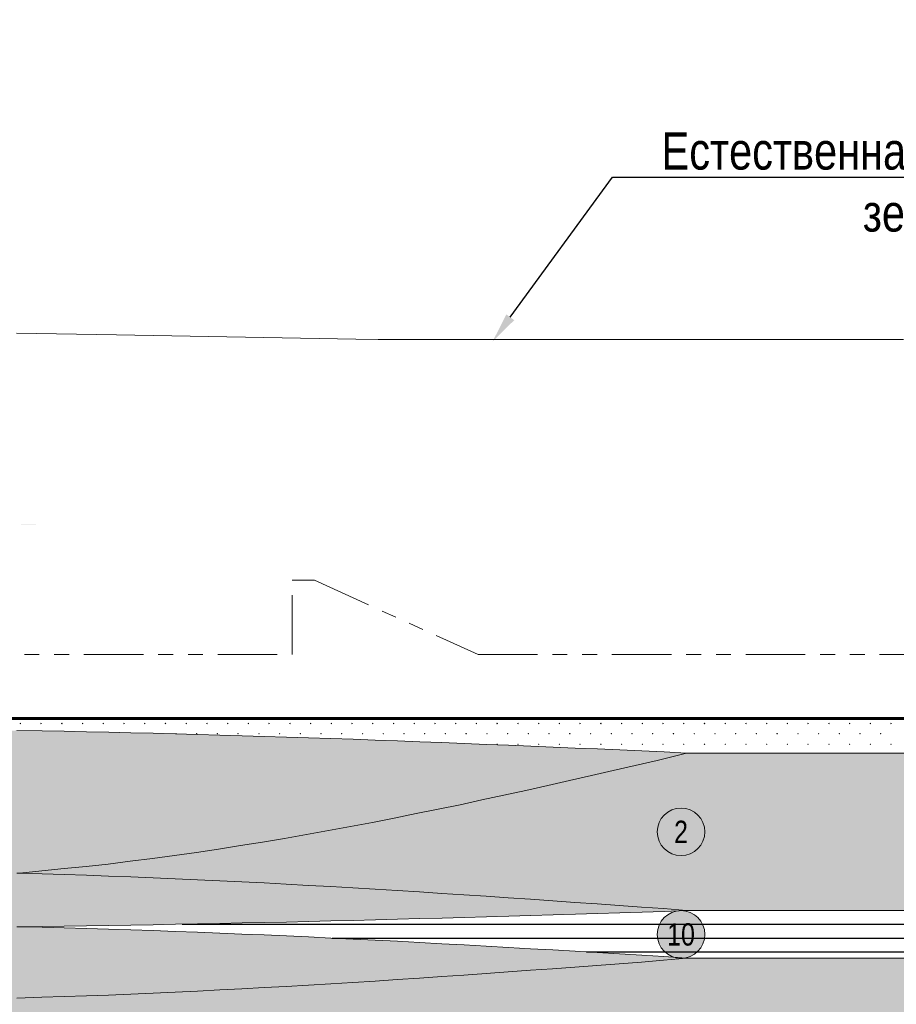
# Model space of a CAD drawing. Header units: millimetres. Extents: x 615418 to 955542, y 450519 to 646666.
# Tile 53 of 84: x 795258 to 824728, y 597996 to 631106. Entities that reach past the tile are written whole.
import ezdxf
from ezdxf import colors
from ezdxf.entities.mleader import LeaderData, LeaderLine
from ezdxf.enums import TextEntityAlignment as Align
from ezdxf.math import Vec2, Vec3

# ---------------------------------------------------------------- set-up
doc = ezdxf.new("R2010")
doc.units = ezdxf.units.MM
doc.linetypes.add('ACISOTGB', pattern=[9, 4, -1, 1, -1, 1, -1])
for name, color, linetype in [('Bound', 7, 'Continuous'), ('C3D-Профиль', 7, 'Continuous'), ('Fill', 7, 'Continuous'), ('Бетон_условный', 7, 'Continuous')]:
    doc.layers.add(name, color=color, linetype=linetype)
doc.layers.add('ИИ_ОФОРМЛЕНИЕ_015', color=7, linetype='Continuous', lineweight=15)
doc.styles.add('arial', font='arial.ttf')
doc.styles.get("Standard").update_dxf_attribs({"font": 'arial.ttf'})
pattern_1 = [(197.87055, (767405.044, 606052.442), (-2090.787921, -696.5901627), [8.1465, -22691.8873]), (197.87055, (767060.044, 605707.442), (-2090.787921, -696.5901627), [8.1465, -22691.8873]), (270, (767052.3, 605704.9), (696.9293, 4e-14), [8.146, -688.4443]), (270, (767397.3, 606049.9), (696.9293, 4e-14), [8.146, -688.4443]), (342.12945, (767397.394, 606041.792), (19514.0205961, -6269.3114633), [8.1465, -22691.8873]), (342.12945, (767052.394, 605696.792), (19514.0205961, -6269.3114633), [8.1465, -22691.8873]), (53.95936, (767405.044, 606039.24), (3484.646535, 4876.131138), [8.1465, -9468.1]), (53.95936, (767060.044, 605694.24), (3484.646535, 4876.131138), [8.1465, -9468.1]), (126.04064, (767064.874, 605700.84), (-2090.787921, 2786.36065), [8.146, -9468.1007]), (126.04064, (767409.874, 606045.84), (-2090.787921, 2786.36065), [8.146, -9468.1007])]

# ---------------------------------------------------------------- blocks, each defined once
blk = doc.blocks.new('круг2')
at = {"true_color": 0xffffff}
h = blk.add_hatch(color=7, dxfattribs=at)
edge = h.paths.add_edge_path()
edge.add_arc((0, 0), 0.8, 0, 360)
at = {"color": 7, "lineweight": 0}
blk.add_circle((0, 0), 0.8, dxfattribs=at)
at = {"color": 7, "lineweight": 0, "width": 0.8}
blk.add_text('2', height=0.75, dxfattribs=at).set_placement((0, 0), align=Align.MIDDLE_CENTER)
blk = doc.blocks.new('круг10')
at = {"true_color": 0xffffff}
h = blk.add_hatch(color=7, dxfattribs=at)
edge = h.paths.add_edge_path()
edge.add_arc((0, 0), 0.8, 0, 360)
at = {"color": 7, "lineweight": 0}
blk.add_circle((0, 0), 0.8, dxfattribs=at)
at = {"color": 7, "lineweight": 0, "width": 0.8}
blk.add_text('10', height=0.75, dxfattribs=at).set_placement((0, 0), align=Align.MIDDLE_CENTER)

msp = doc.modelspace()

# ---------------------------------------------------------------- hatches: boundary and pattern name
at = {"layer": 'Fill'}
h = msp.add_hatch(dxfattribs=at)
h.set_pattern_fill('GR29', color=256, scale=1500, style=0, pattern_type=2)
h.set_pattern_definition(pattern_1)
h.paths.add_polyline_path([(795306.3, 614130.8), (795806.3, 614130.8), (795806.3, 614129.1), (795306.3, 614129.1)], flags=17)
h.paths.add_polyline_path([(795306.3, 613600.8), (795763, 613600.8)])
h.paths.add_polyline_path([(839235.8, 613675.8), (839105.8, 613905.8), (839365.8, 613905.8)], flags=16)
h.paths.add_polyline_path([(839550.8, 614000.8), (840050.8, 614000.8)], flags=16)
h.paths.add_polyline_path([(838727.5, 613350.8), (840050.8, 613350.8)])
h.paths.add_polyline_path([(817678.5, 613645.9), (817677.7, 613645.9), (817678.5, 613645.8)])
at = {"layer": 'Fill', "lineweight": 13}
h = msp.add_hatch(dxfattribs=at)
h.set_pattern_fill('GR30', color=256, scale=1500, pattern_type=2)
h.set_pattern_definition([(197.866148, (766950.019, 605597.732), (-1469.25, -489.3829239), [8.8168, -15942.6809]), (197.866148, (767197.519, 605845.232), (-1469.25, -489.3829239), [8.8168, -15942.6809]), (270, (767189.1, 605842.5), (489.75, 3e-14), [8.8168, -480.5661]), (270, (766941.6, 605595), (489.75, 3e-14), [8.8168, -480.5661]), (342.133852, (766941.694, 605586.242), (13713.0000001, -4404.4463148), [8.817, -15942.6807]), (342.133852, (767189.194, 605833.742), (13713.0000001, -4404.4463148), [8.817, -15942.6807]), (53.95219, (766949.944, 605583.392), (2448.75, 3425.680467), [8.817, -6649.238]), (53.95219, (767197.444, 605830.892), (2448.75, 3425.680467), [8.817, -6649.238]), (126.04781, (767202.694, 605838.092), (-1469.25, 1957.5316954), [8.8168, -6649.2382]), (126.04781, (766955.194, 605590.592), (-1469.25, 1957.5316954), [8.8168, -6649.2382])])
h.paths.add_polyline_path([(933579.3, 602648.5), (943944.1, 603034.7), (951843.6, 603295.4), (954042.3, 603379.5), (954989.5, 603415.7), (952542.3, 604231.5), (954042.3, 605231.5), (954042.3, 605512.1), (950535.1, 605748.2), (943944.1, 606214.7), (943496.9, 606250.4), (936616.8, 606252.6), (929736.7, 606258.9), (922856.7, 606269.1), (915976.6, 606282.8), (909096.5, 606299.3), (902216.5, 606317.9), (895336.4, 606337.9), (888456.3, 606358.3), (881576.2, 606378.3), (874696.2, 606397), (867816.1, 606413.5), (860936, 606427.2), (854055.9, 606437.4), (847475.8, 606438.8), (840295.8, 606445.8), (837106.8, 606445.8), (834117.9, 606445.8), (831128.9, 606445.9), (828139.9, 606445.9), (825151, 606445.9), (822162, 606445.9), (819173, 606445.9), (817678.5, 606445.9), (817678.5, 606445.8), (816922.4, 606485.4), (816175.6, 606517.7), (815428.8, 606549.5), (814681.9, 606581.4), (813935.1, 606613.2), (813188.3, 606645.1), (812441.5, 606675.7), (811694.6, 606706.2), (810947.8, 606736.8), (810200.9, 606767.4), (809454.1, 606795.8), (808707.2, 606824.3), (807960.3, 606852.8), (807213.4, 606881.3), (806466.5, 606907), (805719.6, 606932.7), (804972.7, 606958.5), (804225.8, 606984.2), (803478.8, 607006.5), (802731.8, 607028.9), (801984.8, 607051.2), (801237.9, 607073.6), (800490.8, 607092.2), (799743.8, 607110.7), (798996.7, 607129.3), (798249.7, 607147.8), (797502.6, 607162.3), (796755.5, 607176.8), (796008.4, 607191.3), (795161.3, 607205.8), (793411.4, 607124.1), (791761.5, 606882.5), (790111.6, 606491.6), (788461.7, 605968.4), (786811.8, 605335.8), (785161.9, 604621.6), (783512.1, 603856.8), (781862.2, 603074.9), (780450.5, 602420.5), (781424.5, 602419.5), (782398.6, 602418.6), (783372.6, 602417.6), (784346.7, 602416.6), (785320.7, 602415.6), (786294.8, 602414.7), (787268.8, 602413.7), (788242.9, 602412.7), (789217, 602411.7), (790191, 602410.7), (791165.1, 602409.8), (792139.1, 602408.8), (793113.2, 602407.8), (794087.2, 602406.8), (795230.8, 602406.8), (796008.2, 602381.8), (796755, 602357.8), (797501.9, 602333.8), (798248.8, 602309.8), (798995.4, 602279), (799742.1, 602248.3), (800488.8, 602217.5), (801235.5, 602186.8), (801982, 602149.8), (802728.5, 602112.7), (803475, 602075.7), (804221.5, 602038.7), (804967.9, 601996.1), (805714.3, 601953.5), (806460.6, 601910.9), (807207, 601868.3), (807953.2, 601821.1), (808699.4, 601773.9), (809445.7, 601726.7), (810191.9, 601679.5), (810938, 601628.8), (811684.2, 601578.2), (812430.3, 601527.5), (813176.5, 601476.9), (813922.6, 601424.1), (814668.6, 601371.4), (815414.7, 601318.6), (816160.8, 601265.8), (816906.9, 601212.3), (817678, 601145.9), (819173, 601145.9), (822162, 601145.9), (825151, 601145.9), (828139.9, 601145.9), (831128.9, 601145.9), (834117.9, 601145.9), (837106.8, 601145.8), (840295.8, 601145.8), (843649.5, 601143.8), (847475.8, 601145.8), (850356.8, 601128.3), (853710.5, 601115.5), (857064.2, 601100), (860417.9, 601082.4), (863771.6, 601063.7), (867125.2, 601044.5), (870478.9, 601025.7), (873832.6, 601008.2), (877186.3, 600992.6), (880540, 600979.8), (883893.6, 600970.2), (887247.3, 600964.3), (890601, 600962.3), (892119.9, 601012.4), (902484.8, 601398.7), (912849.6, 601812.2), (923214.4, 602235)])
h = msp.add_hatch(dxfattribs=at)
h.set_pattern_fill('GR29', color=256, scale=1500, pattern_type=2)
h.set_pattern_definition(pattern_1)
h.paths.add_polyline_path([(946165.8, 599637.2), (950535.1, 599915.3), (954042.3, 600127.5), (954042.3, 602231.5), (955542.3, 603231.5), (954989.5, 603415.7), (954042.3, 603379.5), (951843.6, 603295.4), (943944.1, 603034.7), (933579.3, 602648.5), (923214.4, 602235), (912849.6, 601812.2), (902484.8, 601398.7), (892119.9, 601012.4), (890601, 600962.3), (886930.5, 600781.1), (884340, 600669.3), (881749.5, 600557.5), (879158.8, 600462.1), (876568.2, 600366.7), (873977.5, 600271.3), (871386.9, 600175.9), (868796.1, 600100.4), (866205.3, 600025), (863614.5, 599949.5), (861023.8, 599874), (858432.9, 599820.9), (855841.9, 599767.9), (853251, 599714.8), (850660.1, 599661.8), (847475.8, 599545.8), (840295.8, 599545.8), (837106.8, 599545.8), (834117.9, 599545.8), (831128.9, 599545.8), (828139.9, 599545.9), (825151, 599545.9), (822162, 599545.9), (819173, 599545.9), (817678.5, 599545.8), (816903.7, 599474.9), (816157.8, 599418.1), (815411.8, 599362), (814665.9, 599305.8), (813920, 599249.7), (813174, 599193.6), (812428, 599139.8), (811682, 599085.9), (810936, 599032.1), (810190.1, 598978.2), (809444, 598928), (808697.8, 598877.8), (807951.7, 598827.6), (807205.6, 598777.4), (806459.4, 598732.1), (805713.2, 598686.8), (804966.9, 598641.5), (804220.7, 598596.3), (803474.2, 598556.9), (802727.8, 598517.5), (801981.4, 598478.1), (801235, 598438.7), (800488.4, 598406.1), (799741.8, 598373.4), (798995.2, 598340.7), (798248.6, 598308), (797501.7, 598282.4), (796754.9, 598256.9), (796008.1, 598231.4), (795136.3, 598205.1), (795071.3, 598205.7), (793411.4, 598203.9), (791761.5, 598198.1), (790111.6, 598188.7), (788461.7, 598176.1), (786811.8, 598160.8), (785161.9, 598143.7), (783512.1, 598125.2), (781862.2, 598106.4), (780212.3, 598088), (778562.4, 598070.8), (776912.5, 598055.6), (775262.6, 598043), (773612.7, 598033.6), (771962.8, 598027.8), (770212.9, 598025.8), (765601, 598053), (761089.1, 598133.5), (756577.2, 598263.6), (752065.3, 598437.8), (747553.4, 598648.3), (743041.5, 598886.1), (738529.6, 599140.7), (734017.7, 599401), (729505.8, 599655.6), (724993.9, 599893.3), (720482, 600103.9), (715970.1, 600278.1), (711458.2, 600408.2), (706946.3, 600488.6), (702434.4, 600515.8), (688535.1, 600172.8), (657179.2, 600049), (648050.1, 600607.1), (638506.2, 601983), (633618.5, 603231.5), (632118.4, 602231.5), (632118.4, 594516.2), (648050.1, 593573.8), (688535.1, 593577.4), (705044.4, 593577.3), (721336.5, 593180.5), (737628.6, 592783.6), (755362.9, 594099.9), (766712.9, 594451.3), (770212.9, 594545.8), (795161.3, 594606.1), (798250.3, 594601.9), (801239.2, 594590.3), (804228.2, 594571.5), (807217.2, 594546.3), (810206.1, 594515.8), (813195.1, 594481.5), (816184.1, 594444.7), (819173, 594407), (822162, 594370.2), (825151, 594335.8), (828139.9, 594305.4), (831128.9, 594280.2), (834117.9, 594261.4), (837106.8, 594249.8), (840295.8, 594245.8), (847475.8, 594245.7), (885266.5, 593669.6)])
h = msp.add_hatch(dxfattribs=at)
h.set_pattern_fill('GR29', color=256, scale=1500, pattern_type=2)
h.set_pattern_definition(pattern_1)
h.paths.add_polyline_path([(816160.8, 601265.8), (815414.7, 601318.6), (814668.6, 601371.4), (813922.6, 601424.1), (813176.5, 601476.9), (812430.3, 601527.5), (811684.2, 601578.2), (810938, 601628.8), (810191.9, 601679.5), (809445.7, 601726.7), (808699.4, 601773.9), (807953.2, 601821.1), (807207, 601868.3), (806460.6, 601910.9), (805714.3, 601953.5), (804967.9, 601996.1), (804221.5, 602038.7), (803475, 602075.7), (802728.5, 602112.7), (801982, 602149.8), (801235.5, 602186.8), (800488.8, 602217.5), (799742.1, 602248.3), (798995.4, 602279), (798248.8, 602309.8), (797501.9, 602333.8), (796755, 602357.8), (796008.2, 602381.8), (795261.3, 602405.8), (795161.3, 602406.8), (794087.2, 602406.8), (793113.2, 602407.8), (792139.1, 602408.8), (791165.1, 602409.8), (790191, 602410.7), (789217, 602411.7), (788242.9, 602412.7), (787268.8, 602413.7), (786294.8, 602414.7), (785320.7, 602415.6), (784346.7, 602416.6), (783372.6, 602417.6), (782398.6, 602418.6), (781424.5, 602419.5), (780450.5, 602420.5), (780212.3, 602310.1), (778562.4, 601595.8), (776912.5, 600963.3), (775759.4, 600597.6), (777046.2, 600598.2), (778333, 600598.7), (779619.8, 600599.3), (780906.5, 600599.8), (782193.3, 600600.4), (783480.1, 600600.9), (784766.9, 600601.5), (786053.7, 600602), (787340.5, 600602.6), (788627.3, 600603.1), (789914.1, 600603.7), (791200.9, 600604.2), (792487.7, 600604.7), (793774.5, 600605.3), (795161.3, 600605.8), (795261.3, 600605.8), (796008.5, 600616.1), (796755.6, 600626.5), (797502.8, 600636.8), (798250, 600647.1), (798997.1, 600660.3), (799744.3, 600673.5), (800491.4, 600686.6), (801238.5, 600699.8), (801985.6, 600715.7), (802732.7, 600731.6), (803479.9, 600747.5), (804227, 600763.4), (804974, 600781.7), (805721.1, 600799.9), (806468.2, 600818.2), (807215.3, 600836.5), (807962.3, 600856.7), (808709.4, 600877), (809456.4, 600897.2), (810203.5, 600917.5), (810950.5, 600939.2), (811697.6, 600960.9), (812444.6, 600982.6), (813191.7, 601004.4), (813938.7, 601027), (814685.7, 601049.6), (815432.7, 601072.3), (816179.8, 601094.9), (816926.8, 601117.8), (817678.5, 601145.8), (816906.9, 601212.3)])
at = {"layer": 'Fill'}
h = msp.add_hatch(dxfattribs=at)
h.set_pattern_fill('GR07', color=256, scale=2000, pattern_type=2)
h.set_pattern_definition([(0, (766695, 605355.8), (0, 1400), [3266, 0]), (0, (766695, 605821.8), (0, 1400), [3266, 0]), (0, (766695, 606289.8), (0, 1400), [3266, 0])])
h.paths.add_polyline_path([(861023.8, 599874), (863614.5, 599949.5), (866205.3, 600025), (868796.1, 600100.4), (871386.9, 600175.9), (873977.5, 600271.3), (876568.2, 600366.7), (879158.8, 600462.1), (881749.5, 600557.5), (884340, 600669.3), (886930.5, 600781.1), (890601, 600962.3), (887247.3, 600964.3), (883893.6, 600970.2), (880540, 600979.8), (877186.3, 600992.6), (873832.6, 601008.2), (870478.9, 601025.7), (867125.2, 601044.5), (863771.6, 601063.7), (860417.9, 601082.4), (857064.2, 601100), (853710.5, 601115.5), (850356.8, 601128.3), (847475.8, 601145.8), (843649.5, 601143.8), (840295.8, 601145.8), (837106.8, 601145.8), (834117.9, 601145.9), (831128.9, 601145.9), (828139.9, 601145.9), (825151, 601145.9), (822162, 601145.9), (819173, 601145.9), (817679.7, 601145.9), (816926.8, 601117.8), (816179.8, 601094.9), (815432.7, 601072.3), (814685.7, 601049.6), (813938.7, 601027), (813191.7, 601004.4), (812444.6, 600982.6), (811697.6, 600960.9), (810950.5, 600939.2), (810203.5, 600917.5), (809456.4, 600897.2), (808709.4, 600877), (807962.3, 600856.7), (807215.3, 600836.5), (806468.2, 600818.2), (805721.1, 600799.9), (804974, 600781.7), (804227, 600763.4), (803479.9, 600747.5), (802732.7, 600731.6), (801985.6, 600715.7), (801238.5, 600699.8), (800491.4, 600686.6), (799744.3, 600673.5), (798997.1, 600660.3), (798250, 600647.1), (797502.8, 600636.8), (796755.6, 600626.5), (796008.5, 600616.1), (795261.3, 600605.8), (796008.3, 600585.6), (796755.2, 600565.4), (797502.2, 600545.2), (798249.2, 600525), (798996, 600499.1), (799742.9, 600473.2), (800489.7, 600447.4), (801236.6, 600421.5), (801983.3, 600390.3), (802730, 600359.2), (803476.7, 600328), (804223.5, 600296.8), (804970.1, 600261), (805716.7, 600225.1), (806463.3, 600189.3), (807209.9, 600153.4), (807956.5, 600113.7), (808703, 600074), (809449.5, 600034.3), (810196.1, 599994.5), (810942.5, 599951.9), (811689, 599909.3), (812435.4, 599866.7), (813181.9, 599824.1), (813928.3, 599779.7), (814674.7, 599735.3), (815421.2, 599690.8), (816167.6, 599646.4), (816914, 599601.4), (817678.5, 599545.8), (819173, 599545.9), (822162, 599545.9), (825151, 599545.9), (828139.9, 599545.9), (831128.9, 599545.8), (834117.9, 599545.8), (837106.8, 599545.8), (840295.8, 599545.8), (847475.8, 599545.8), (850660.1, 599661.8), (853251, 599714.8), (855841.9, 599767.9), (858432.9, 599820.9)])
at = {"layer": 'Fill', "lineweight": 13}
h = msp.add_hatch(dxfattribs=at)
h.set_pattern_fill('GR39', color=256, scale=1500, pattern_type=2)
h.set_pattern_definition([(0, (767140.44, 605463.8), (0, 868.83), [0, -843]), (0, (767681.94, 606009.8), (0, 868.83), [0, -843]), (0, (766838.94, 606009.8), (0, 868.83), [0, -843]), (46.589094, (767045.944, 606216.842), (32034, 33884.37), [159.48, -47680.692]), (45.009384, (767552.944, 605880.842), (843, 868.83), [168.765, -40372.064]), (44.01591, (767209.444, 605534.342), (843, 868.83), [182.1, -18573.456]), (45.009384, (767381.944, 605709.842), (843, 868.83), [177.105, -40363.7244]), (46.62772, (766880.944, 606048.842), (30348, 32146.71), [189.63, -45229.577])])
h.paths.add_polyline_path([(816167.6, 599646.4), (815421.2, 599690.8), (814674.7, 599735.3), (813928.3, 599779.7), (813181.9, 599824.1), (812435.4, 599866.7), (811689, 599909.3), (810942.5, 599951.9), (810196.1, 599994.5), (809449.5, 600034.3), (808703, 600074), (807956.5, 600113.7), (807209.9, 600153.4), (806463.3, 600189.3), (805716.7, 600225.1), (804970.1, 600261), (804223.5, 600296.8), (803476.7, 600328), (802730, 600359.2), (801983.3, 600390.3), (801236.6, 600421.5), (800489.7, 600447.4), (799742.9, 600473.2), (798996, 600499.1), (798249.2, 600525), (797502.2, 600545.2), (796755.2, 600565.4), (796008.3, 600585.6), (795261.3, 600605.8), (795161.3, 600605.8), (793774.5, 600605.3), (792487.7, 600604.7), (791200.9, 600604.2), (789914.1, 600603.7), (788627.3, 600603.1), (787340.5, 600602.6), (786053.7, 600602), (784766.9, 600601.5), (783480.1, 600600.9), (782193.3, 600600.4), (780906.5, 600599.8), (779619.8, 600599.3), (778333, 600598.7), (777046.2, 600598.2), (775759.4, 600597.6), (775262.6, 600440.1), (773612.7, 600049.2), (771962.8, 599807.6), (770312.9, 599725.8), (771962.8, 599709.2), (773612.7, 599660.1), (775262.6, 599580.7), (776912.5, 599474.4), (778562.4, 599345.8), (780212.3, 599200.7), (781862.2, 599045.3), (783512.1, 598886.4), (785161.9, 598731), (786811.8, 598585.8), (788461.7, 598457.3), (790111.6, 598351), (791761.5, 598271.5), (793411.4, 598222.5), (795071.3, 598205.7), (795161.3, 598205.8), (796008.1, 598231.4), (796754.9, 598256.9), (797501.7, 598282.4), (798248.6, 598308), (798995.2, 598340.7), (799741.8, 598373.4), (800488.4, 598406.1), (801235, 598438.7), (801981.4, 598478.1), (802727.8, 598517.5), (803474.2, 598556.9), (804220.7, 598596.3), (804966.9, 598641.5), (805713.2, 598686.8), (806459.4, 598732.1), (807205.6, 598777.4), (807951.7, 598827.6), (808697.8, 598877.8), (809444, 598928), (810190.1, 598978.2), (810936, 599032.1), (811682, 599085.9), (812428, 599139.8), (813174, 599193.6), (813920, 599249.7), (814665.9, 599305.8), (815411.8, 599362), (816157.8, 599418.1), (816903.7, 599474.9), (817678.5, 599545.8), (816914, 599601.4)])

# ---------------------------------------------------------------- linework, layer by layer
at = {"layer": 'Bound', "color": 7, "linetype": 'Continuous', "lineweight": 0, "flags": 128}
for points in [[(825151, 606445.9), (822162, 606445.9), (819173, 606445.9), (817678.5, 606445.9), (817678.5, 606445.8), (816922.4, 606485.4), (816175.6, 606517.7), (815428.8, 606549.5), (814681.9, 606581.4), (813935.1, 606613.2), (813188.3, 606645.1), (812441.5, 606675.7), (811694.6, 606706.2), (810947.8, 606736.8), (810200.9, 606767.4), (809454.1, 606795.8), (808707.2, 606824.3), (807960.3, 606852.8), (807213.4, 606881.3), (806466.5, 606907), (805719.6, 606932.7), (804972.7, 606958.5), (804225.8, 606984.2), (803478.8, 607006.5), (802731.8, 607028.9), (801984.8, 607051.2), (801237.9, 607073.6), (800490.8, 607092.2), (799743.8, 607110.7), (798996.7, 607129.3), (798249.7, 607147.8), (797502.6, 607162.3), (796755.5, 607176.8), (796008.4, 607191.3), (795161.3, 607205.8)], [(825151, 601145.9), (822162, 601145.9), (819173, 601145.9), (817678.5, 601145.9), (817678.5, 601145.8), (816906.9, 601212.3), (816160.8, 601265.8), (815414.7, 601318.6), (814668.6, 601371.4), (813922.6, 601424.1), (813176.5, 601476.9), (812430.3, 601527.5), (811684.2, 601578.2), (810938, 601628.8), (810191.9, 601679.5), (809445.7, 601726.7), (808699.4, 601773.9), (807953.2, 601821.1), (807207, 601868.3), (806460.6, 601910.9), (805714.3, 601953.5), (804967.9, 601996.1), (804221.5, 602038.7), (803475, 602075.7), (802728.5, 602112.7), (801982, 602149.8), (801235.5, 602186.8), (800488.8, 602217.5), (799742.1, 602248.3), (798995.4, 602279), (798248.8, 602309.8), (797501.9, 602333.8), (796755, 602357.8), (796008.2, 602381.8), (795261.3, 602405.8), (795161.3, 602406.8)], [(825151, 599545.9), (822162, 599545.9), (819173, 599545.9), (817678.5, 599545.8), (816914, 599601.4), (816167.6, 599646.4), (815421.2, 599690.8), (814674.7, 599735.3), (813928.3, 599779.7), (813181.9, 599824.1), (812435.4, 599866.7), (811689, 599909.3), (810942.5, 599951.9), (810196.1, 599994.5), (809449.5, 600034.3), (808703, 600074), (807956.5, 600113.7), (807209.9, 600153.4), (806463.3, 600189.3), (805716.7, 600225.1), (804970.1, 600261), (804223.5, 600296.8), (803476.7, 600328), (802730, 600359.2), (801983.3, 600390.3), (801236.6, 600421.5), (800489.7, 600447.4), (799742.9, 600473.2), (798996, 600499.1), (798249.2, 600525), (797502.2, 600545.2), (796755.2, 600565.4), (796008.3, 600585.6), (795261.3, 600605.8)]]:
    msp.add_lwpolyline(points, dxfattribs=at)
at = {"layer": 'Bound', "color": 7, "linetype": 'Continuous', "lineweight": 13, "flags": 128}
for points in [[(817678.5, 606445.8), (816685.9, 606192.1), (815950.5, 606022.1), (815214.9, 605854.4), (814479.4, 605686.7), (813743.8, 605519.1), (813008.2, 605351.4), (812272, 605190.5), (811535.9, 605029.6), (810799.7, 604868.8), (810063.5, 604707.9), (809326.4, 604558), (808589.3, 604408.1), (807852.2, 604258.2), (807115.1, 604108.4), (806376.7, 603973.2), (805638.3, 603838), (804899.9, 603702.9), (804161.6, 603567.7), (803421.6, 603450.3), (802681.7, 603332.9), (801941.8, 603215.5), (801201.9, 603098.2), (800460.2, 603000.9), (799718.6, 602903.6), (798976.9, 602806.3), (798235.3, 602709), (797491.8, 602633.2), (796748.3, 602557.4), (796004.8, 602481.6), (795261.3, 602405.8)], [(817678.5, 601145.8), (816926.8, 601117.8), (816179.8, 601094.9), (815432.7, 601072.3), (814685.7, 601049.6), (813938.7, 601027), (813191.7, 601004.4), (812444.6, 600982.6), (811697.6, 600960.9), (810950.5, 600939.2), (810203.5, 600917.5), (809456.4, 600897.2), (808709.4, 600877), (807962.3, 600856.7), (807215.3, 600836.5), (806468.2, 600818.2), (805721.1, 600799.9), (804974, 600781.7), (804227, 600763.4), (803479.9, 600747.5), (802732.7, 600731.6), (801985.6, 600715.7), (801238.5, 600699.8), (800491.4, 600686.6), (799744.3, 600673.5), (798997.1, 600660.3), (798250, 600647.1), (797502.8, 600636.8), (796755.6, 600626.5), (796008.5, 600616.1), (795261.3, 600605.8), (795161.3, 600605.8)], [(817678.5, 599545.8), (816903.7, 599474.9), (816157.8, 599418.1), (815411.8, 599362), (814665.9, 599305.8), (813920, 599249.7), (813174, 599193.6), (812428, 599139.8), (811682, 599085.9), (810936, 599032.1), (810190.1, 598978.2), (809444, 598928), (808697.8, 598877.8), (807951.7, 598827.6), (807205.6, 598777.4), (806459.4, 598732.1), (805713.2, 598686.8), (804966.9, 598641.5), (804220.7, 598596.3), (803474.2, 598556.9), (802727.8, 598517.5), (801981.4, 598478.1), (801235, 598438.7), (800488.4, 598406.1), (799741.8, 598373.4), (798995.2, 598340.7), (798248.6, 598308), (797501.7, 598282.4), (796754.9, 598256.9), (796008.1, 598231.4), (795161.3, 598205.8)]]:
    msp.add_lwpolyline(points, dxfattribs=at)
at = {"layer": 'C3D-Профиль', "linetype": 'Continuous', "lineweight": 13, "flags": 128}
msp.add_lwpolyline([(795152.1, 620559.5), (798517.8, 620513.4), (806561.3, 620366.5), (807314.1, 620355.8), (807782.7, 620355.8), (809514.1, 620355.8), (809778.2, 620355.8), (810077.3, 620355.8), (810192.7, 620355.8), (811049.8, 620355.8), (811135.5, 620355.8), (811136.4, 620355.8), (811150.4, 620355.8), (811472.4, 620355.8), (811609.1, 620355.8), (812498.5, 620355.8), (813475.5, 620355.8), (813519.2, 620355.8), (814497.2, 620355.8), (815502.3, 620355.8), (815605.3, 620355.8), (815741.9, 620355.8), (815817, 620355.8), (815869.6, 620355.8), (815874.6, 620355.8), (815878.7, 620355.8), (815903.4, 620355.8), (815923.8, 620355.8), (815924.8, 620355.8), (816151.1, 620355.8), (816165.5, 620355.8), (816612.5, 620355.8), (821440.5, 620355.9), (822933.9, 620355.9), (824222.1, 620355.9), (824972.4, 620355.9)], dxfattribs=at)
at = {"layer": 'Fill', "linetype": 'Continuous', "lineweight": 13}
for p, q in [((795282.2, 607445.6), (795274.5, 607443.1)), ((795274.5, 607443.1), (795274.5, 607435)), ((795274.6, 607435), (795282.3, 607432.5)), ((795282.2, 607432.4), (795287, 607439)), ((795287, 607439), (795282.3, 607445.6)), ((795979.1, 607445.6), (795971.4, 607443.1)), ((795971.4, 607443.1), (795971.4, 607435)), ((795971.5, 607435), (795979.2, 607432.5)), ((795979.1, 607432.4), (795983.9, 607439)), ((795984, 607439), (795979.2, 607445.6)), ((796676.1, 607445.6), (796668.3, 607443.1)), ((796668.4, 607443.1), (796668.4, 607435)), ((796668.4, 607435), (796676.2, 607432.5)), ((796680.9, 607439), (796676.1, 607445.6)), ((796676.1, 607432.4), (796680.9, 607439)), ((797373, 607445.6), (797365.3, 607443.1)), ((797365.3, 607443.1), (797365.3, 607435)), ((797365.4, 607435), (797373.1, 607432.5)), ((797377.8, 607439), (797373, 607445.6)), ((797373, 607432.4), (797377.8, 607439)), ((798069.9, 607445.6), (798062.2, 607443.1)), ((798062.2, 607443.1), (798062.2, 607435)), ((798062.3, 607435), (798070, 607432.5)), ((798069.9, 607432.4), (798074.7, 607439)), ((798074.8, 607439), (798070, 607445.6)), ((798766.9, 607445.6), (798759.1, 607443.1)), ((798759.2, 607443.1), (798759.2, 607435)), ((798759.2, 607435), (798767, 607432.5)), ((798771.7, 607439), (798766.9, 607445.6)), ((798766.9, 607432.4), (798771.7, 607439)), ((799463.8, 607445.6), (799456, 607443.1)), ((799456.1, 607443.1), (799456.1, 607435)), ((799456.1, 607435), (799463.9, 607432.5)), ((799468.6, 607439), (799463.8, 607445.6)), ((799463.8, 607432.4), (799468.6, 607439)), ((800160.7, 607445.6), (800153, 607443.1)), ((800153, 607443.1), (800153, 607435)), ((800153.1, 607435), (800160.8, 607432.5)), ((800160.7, 607432.4), (800165.5, 607439)), ((800165.6, 607439), (800160.8, 607445.6)), ((800857.7, 607445.6), (800849.9, 607443.1)), ((800849.9, 607443.1), (800849.9, 607435)), ((800850, 607435), (800857.8, 607432.5)), ((800862.5, 607439), (800857.7, 607445.6)), ((800857.7, 607432.4), (800862.4, 607439)), ((801554.6, 607445.6), (801546.8, 607443.1)), ((801546.9, 607443.1), (801546.9, 607435)), ((801546.9, 607435), (801554.7, 607432.5)), ((801559.4, 607439), (801554.6, 607445.6)), ((801554.6, 607432.4), (801559.4, 607439)), ((802251.5, 607445.6), (802243.8, 607443.1)), ((802243.8, 607443.1), (802243.8, 607435)), ((802243.9, 607435), (802251.6, 607432.5)), ((802256.3, 607439), (802251.5, 607445.6)), ((802251.5, 607432.4), (802256.3, 607439)), ((802948.4, 607445.6), (802940.7, 607443.1)), ((802940.7, 607443.1), (802940.7, 607435)), ((802940.8, 607435), (802948.5, 607432.5)), ((802948.4, 607432.4), (802953.2, 607439)), ((802953.3, 607439), (802948.5, 607445.6)), ((803645.4, 607445.6), (803637.6, 607443.1)), ((803637.7, 607443.1), (803637.7, 607435)), ((803637.7, 607435), (803645.5, 607432.5)), ((803650.2, 607439), (803645.4, 607445.6)), ((803645.4, 607432.4), (803650.2, 607439)), ((804342.3, 607445.6), (804334.5, 607443.1)), ((804334.6, 607443.1), (804334.6, 607435)), ((804334.6, 607435), (804342.4, 607432.5)), ((804347.1, 607439), (804342.3, 607445.6)), ((804342.3, 607432.4), (804347.1, 607439)), ((805039.2, 607445.6), (805031.5, 607443.1)), ((805031.5, 607443.1), (805031.5, 607435)), ((805031.6, 607435), (805039.3, 607432.5)), ((805039.2, 607432.4), (805044, 607439)), ((805044.1, 607439), (805039.3, 607445.6)), ((805736.2, 607445.6), (805728.4, 607443.1)), ((805728.4, 607443.1), (805728.4, 607435)), ((805728.5, 607435), (805736.3, 607432.5)), ((805741, 607439), (805736.2, 607445.6)), ((805736.2, 607432.4), (805740.9, 607439)), ((806433.1, 607445.6), (806425.3, 607443.1)), ((806425.4, 607443.1), (806425.4, 607435)), ((806425.4, 607435), (806433.2, 607432.5)), ((806437.9, 607439), (806433.1, 607445.6)), ((806433.1, 607432.4), (806437.9, 607439)), ((807130, 607445.6), (807122.3, 607443.1)), ((807122.3, 607443.1), (807122.3, 607435)), ((807122.4, 607435), (807130.1, 607432.5)), ((807130, 607432.4), (807134.8, 607439)), ((807134.8, 607439), (807130.1, 607445.6)), ((807826.9, 607445.6), (807819.2, 607443.1)), ((807819.2, 607443.1), (807819.2, 607435)), ((807819.3, 607435), (807827, 607432.5)), ((807826.9, 607432.4), (807831.7, 607439)), ((807831.8, 607439), (807827, 607445.6)), ((808523.9, 607445.6), (808516.1, 607443.1)), ((808516.2, 607443.1), (808516.2, 607435)), ((808516.2, 607435), (808524, 607432.5)), ((808528.7, 607439), (808523.9, 607445.6)), ((808523.9, 607432.4), (808528.7, 607439)), ((809220.8, 607445.6), (809213, 607443.1)), ((809213.1, 607443.1), (809213.1, 607435)), ((809213.2, 607435), (809220.9, 607432.5)), ((809225.6, 607439), (809220.8, 607445.6)), ((809220.8, 607432.4), (809225.6, 607439)), ((809917.7, 607445.6), (809910, 607443.1)), ((809910, 607443.1), (809910, 607435)), ((809910.1, 607435), (809917.8, 607432.5)), ((809917.7, 607432.4), (809922.5, 607439)), ((809922.6, 607439), (809917.8, 607445.6)), ((810614.7, 607445.6), (810606.9, 607443.1)), ((810607, 607443.1), (810607, 607435)), ((810607, 607435), (810614.8, 607432.5)), ((810619.5, 607439), (810614.7, 607445.6)), ((810614.7, 607432.4), (810619.5, 607439)), ((811311.6, 607445.6), (811303.8, 607443.1)), ((811303.9, 607443.1), (811303.9, 607435)), ((811303.9, 607435), (811311.7, 607432.5)), ((811316.4, 607439), (811311.6, 607445.6)), ((811311.6, 607432.4), (811316.4, 607439)), ((812008.5, 607445.6), (812000.8, 607443.1)), ((812000.8, 607443.1), (812000.8, 607435)), ((812000.9, 607435), (812008.6, 607432.5)), ((812008.5, 607432.4), (812013.3, 607439)), ((812013.3, 607439), (812008.6, 607445.6)), ((812705.4, 607445.6), (812697.7, 607443.1)), ((812697.7, 607443.1), (812697.7, 607435)), ((812697.8, 607435), (812705.6, 607432.5)), ((812705.4, 607432.4), (812710.2, 607439)), ((812710.3, 607439), (812705.5, 607445.6)), ((813402.4, 607445.6), (813394.6, 607443.1)), ((813394.7, 607443.1), (813394.7, 607435)), ((813394.7, 607435), (813402.5, 607432.5)), ((813407.2, 607439), (813402.4, 607445.6)), ((813402.4, 607432.4), (813407.2, 607439)), ((814099.3, 607445.6), (814091.6, 607443.1)), ((814091.6, 607443.1), (814091.6, 607435)), ((814091.7, 607435), (814099.4, 607432.5)), ((814104.1, 607439), (814099.3, 607445.6)), ((814099.3, 607432.4), (814104.1, 607439)), ((814796.2, 607445.6), (814788.5, 607443.1)), ((814788.5, 607443.1), (814788.5, 607435)), ((814788.6, 607435), (814796.3, 607432.5)), ((814796.2, 607432.4), (814801, 607439)), ((814801.1, 607439), (814796.3, 607445.6)), ((815493.2, 607445.6), (815485.4, 607443.1)), ((815485.5, 607443.1), (815485.5, 607435)), ((815485.5, 607435), (815493.3, 607432.5)), ((815498, 607439), (815493.2, 607445.6)), ((815493.2, 607432.4), (815498, 607439)), ((816190.1, 607445.6), (816182.3, 607443.1)), ((816182.4, 607443.1), (816182.4, 607435)), ((816182.4, 607435), (816190.2, 607432.5)), ((816194.9, 607439), (816190.1, 607445.6)), ((816190.1, 607432.4), (816194.9, 607439)), ((816887, 607445.6), (816879.3, 607443.1)), ((816879.3, 607443.1), (816879.3, 607435)), ((816879.4, 607435), (816887.1, 607432.5)), ((816887, 607432.4), (816891.8, 607439)), ((816891.9, 607439), (816887.1, 607445.6)), ((817584, 607445.6), (817576.2, 607443.1)), ((817576.2, 607443.1), (817576.2, 607435)), ((817576.3, 607435), (817584.1, 607432.5)), ((817588.8, 607439), (817584, 607445.6)), ((817584, 607432.4), (817588.7, 607439)), ((818280.9, 607445.6), (818273.1, 607443.1)), ((818273.2, 607443.1), (818273.2, 607435)), ((818273.2, 607435), (818281, 607432.5)), ((818285.7, 607439), (818280.9, 607445.6)), ((818280.9, 607432.4), (818285.7, 607439)), ((818977.8, 607445.6), (818970.1, 607443.1)), ((818970.1, 607443.1), (818970.1, 607435)), ((818970.2, 607435), (818977.9, 607432.5)), ((818982.6, 607439), (818977.8, 607445.6)), ((818977.8, 607432.4), (818982.6, 607439)), ((819674.7, 607445.6), (819667, 607443.1)), ((819667, 607443.1), (819667, 607435)), ((819667.1, 607435), (819674.8, 607432.5)), ((819674.7, 607432.4), (819679.5, 607439)), ((819679.6, 607439), (819674.8, 607445.6)), ((820371.7, 607445.6), (820363.9, 607443.1)), ((820364, 607443.1), (820364, 607435)), ((820364, 607435), (820371.8, 607432.5)), ((820376.5, 607439), (820371.7, 607445.6)), ((820371.7, 607432.4), (820376.5, 607439)), ((821068.6, 607445.6), (821060.8, 607443.1)), ((821060.9, 607443.1), (821060.9, 607435)), ((821061, 607435), (821068.7, 607432.5)), ((821073.4, 607439), (821068.6, 607445.6)), ((821068.6, 607432.4), (821073.4, 607439)), ((821765.5, 607445.6), (821757.8, 607443.1)), ((821757.8, 607443.1), (821757.8, 607435)), ((821757.9, 607435), (821765.6, 607432.5)), ((821765.5, 607432.4), (821770.3, 607439)), ((821770.4, 607439), (821765.6, 607445.6)), ((822462.5, 607445.6), (822454.7, 607443.1)), ((822454.7, 607443.1), (822454.7, 607435)), ((822454.8, 607435), (822462.6, 607432.5)), ((822467.3, 607439), (822462.5, 607445.6)), ((822462.5, 607432.4), (822467.3, 607439)), ((823159.4, 607445.6), (823151.6, 607443.1)), ((823151.7, 607443.1), (823151.7, 607435)), ((823151.7, 607435), (823159.5, 607432.5)), ((823164.2, 607439), (823159.4, 607445.6)), ((823159.4, 607432.4), (823164.2, 607439)), ((823856.3, 607445.6), (823848.6, 607443.1)), ((823848.6, 607443.1), (823848.6, 607435)), ((823848.7, 607435), (823856.4, 607432.5)), ((823856.3, 607432.4), (823861.1, 607439)), ((823861.1, 607439), (823856.4, 607445.6)), ((824553.2, 607445.6), (824545.5, 607443.1)), ((824545.5, 607443.1), (824545.5, 607435)), ((824545.6, 607435), (824553.4, 607432.5)), ((824553.2, 607432.4), (824558, 607439)), ((824558.1, 607439), (824553.3, 607445.6)), ((800512.7, 607100.6), (800504.9, 607098.1)), ((800504.9, 607098.1), (800504.9, 607091.8)), ((800517.5, 607094), (800512.7, 607100.6)), ((800515.6, 607091.5), (800517.4, 607094)), ((801209.6, 607100.6), (801201.8, 607098.1)), ((801201.9, 607098.1), (801201.9, 607090)), ((801201.9, 607090), (801209.7, 607087.5)), ((801214.4, 607094), (801209.6, 607100.6)), ((801209.6, 607087.4), (801214.4, 607094)), ((801906.5, 607100.6), (801898.8, 607098.1)), ((801898.8, 607098.1), (801898.8, 607090)), ((801898.9, 607090), (801906.6, 607087.5)), ((801911.3, 607094), (801906.5, 607100.6)), ((801906.5, 607087.4), (801911.3, 607094)), ((802603.4, 607100.6), (802595.7, 607098.1)), ((802595.7, 607098.1), (802595.7, 607090)), ((802595.8, 607090), (802603.5, 607087.5)), ((802603.4, 607087.4), (802608.2, 607094)), ((802608.3, 607094), (802603.5, 607100.6)), ((803300.4, 607100.6), (803292.6, 607098.1)), ((803292.7, 607098.1), (803292.7, 607090)), ((803292.7, 607090), (803300.5, 607087.5)), ((803305.2, 607094), (803300.4, 607100.6)), ((803300.4, 607087.4), (803305.2, 607094)), ((803997.3, 607100.6), (803989.5, 607098.1)), ((803989.6, 607098.1), (803989.6, 607090)), ((803989.6, 607090), (803997.4, 607087.5)), ((804002.1, 607094), (803997.3, 607100.6)), ((803997.3, 607087.4), (804002.1, 607094)), ((804694.2, 607100.6), (804686.5, 607098.1)), ((804686.5, 607098.1), (804686.5, 607090)), ((804686.6, 607090), (804694.3, 607087.5)), ((804694.2, 607087.4), (804699, 607094)), ((804699.1, 607094), (804694.3, 607100.6)), ((805391.2, 607100.6), (805383.4, 607098.1)), ((805383.4, 607098.1), (805383.4, 607090)), ((805383.5, 607090), (805391.3, 607087.5)), ((805396, 607094), (805391.2, 607100.6)), ((805391.2, 607087.4), (805395.9, 607094)), ((806088.1, 607100.6), (806080.3, 607098.1)), ((806080.4, 607098.1), (806080.4, 607090)), ((806080.4, 607090), (806088.2, 607087.5)), ((806092.9, 607094), (806088.1, 607100.6)), ((806088.1, 607087.4), (806092.9, 607094)), ((806785, 607100.6), (806777.3, 607098.1)), ((806777.3, 607098.1), (806777.3, 607090)), ((806777.4, 607090), (806785.1, 607087.5)), ((806785, 607087.4), (806789.8, 607094)), ((806789.8, 607094), (806785.1, 607100.6)), ((807481.9, 607100.6), (807474.2, 607098.1)), ((807474.2, 607098.1), (807474.2, 607090)), ((807474.3, 607090), (807482, 607087.5)), ((807481.9, 607087.4), (807486.7, 607094)), ((807486.8, 607094), (807482, 607100.6)), ((808178.9, 607100.6), (808171.1, 607098.1)), ((808171.2, 607098.1), (808171.2, 607090)), ((808171.2, 607090), (808179, 607087.5)), ((808183.7, 607094), (808178.9, 607100.6)), ((808178.9, 607087.4), (808183.7, 607094)), ((808875.8, 607100.6), (808868, 607098.1)), ((808868.1, 607098.1), (808868.1, 607090)), ((808868.2, 607090), (808875.9, 607087.5)), ((808880.6, 607094), (808875.8, 607100.6)), ((808875.8, 607087.4), (808880.6, 607094)), ((809572.7, 607100.6), (809565, 607098.1)), ((809565, 607098.1), (809565, 607090)), ((809565.1, 607090), (809572.8, 607087.5)), ((809572.7, 607087.4), (809577.5, 607094)), ((809577.6, 607094), (809572.8, 607100.6)), ((810269.7, 607100.6), (810261.9, 607098.1)), ((810262, 607098.1), (810262, 607090)), ((810262, 607090), (810269.8, 607087.5)), ((810274.5, 607094), (810269.7, 607100.6)), ((810269.7, 607087.4), (810274.5, 607094)), ((810966.6, 607100.6), (810958.8, 607098.1)), ((810958.9, 607098.1), (810958.9, 607090)), ((810958.9, 607090), (810966.7, 607087.5)), ((810971.4, 607094), (810966.6, 607100.6)), ((810966.6, 607087.4), (810971.4, 607094)), ((811663.5, 607100.6), (811655.8, 607098.1)), ((811655.8, 607098.1), (811655.8, 607090)), ((811655.9, 607090), (811663.6, 607087.5)), ((811663.5, 607087.4), (811668.3, 607094)), ((811668.3, 607094), (811663.6, 607100.6)), ((812360.4, 607100.6), (812352.7, 607098.1)), ((812352.7, 607098.1), (812352.7, 607090)), ((812352.8, 607090), (812360.6, 607087.5)), ((812360.4, 607087.4), (812365.2, 607094)), ((812365.3, 607094), (812360.5, 607100.6)), ((813057.4, 607100.6), (813049.6, 607098.1)), ((813049.7, 607098.1), (813049.7, 607090)), ((813049.7, 607090), (813057.5, 607087.5)), ((813062.2, 607094), (813057.4, 607100.6)), ((813057.4, 607087.4), (813062.2, 607094)), ((813754.3, 607100.6), (813746.6, 607098.1)), ((813746.6, 607098.1), (813746.6, 607090)), ((813746.7, 607090), (813754.4, 607087.5)), ((813759.1, 607094), (813754.3, 607100.6)), ((813754.3, 607087.4), (813759.1, 607094)), ((814451.2, 607100.6), (814443.5, 607098.1)), ((814443.5, 607098.1), (814443.5, 607090)), ((814443.6, 607090), (814451.3, 607087.5)), ((814451.2, 607087.4), (814456, 607094)), ((814456.1, 607094), (814451.3, 607100.6)), ((815148.2, 607100.6), (815140.4, 607098.1)), ((815140.5, 607098.1), (815140.5, 607090)), ((815140.5, 607090), (815148.3, 607087.5)), ((815153, 607094), (815148.2, 607100.6)), ((815148.2, 607087.4), (815153, 607094)), ((815845.1, 607100.6), (815837.3, 607098.1)), ((815837.4, 607098.1), (815837.4, 607090)), ((815837.4, 607090), (815845.2, 607087.5)), ((815849.9, 607094), (815845.1, 607100.6)), ((815845.1, 607087.4), (815849.9, 607094)), ((816542, 607100.6), (816534.3, 607098.1)), ((816534.3, 607098.1), (816534.3, 607090)), ((816534.4, 607090), (816542.1, 607087.5)), ((816542, 607087.4), (816546.8, 607094)), ((816546.9, 607094), (816542.1, 607100.6)), ((817239, 607100.6), (817231.2, 607098.1)), ((817231.2, 607098.1), (817231.2, 607090)), ((817231.3, 607090), (817239.1, 607087.5)), ((817243.8, 607094), (817239, 607100.6)), ((817239, 607087.4), (817243.7, 607094)), ((817935.9, 607100.6), (817928.1, 607098.1)), ((817928.2, 607098.1), (817928.2, 607090)), ((817928.2, 607090), (817936, 607087.5)), ((817940.7, 607094), (817935.9, 607100.6)), ((817935.9, 607087.4), (817940.7, 607094)), ((818632.8, 607100.6), (818625.1, 607098.1)), ((818625.1, 607098.1), (818625.1, 607090)), ((818625.2, 607090), (818632.9, 607087.5)), ((818637.6, 607094), (818632.8, 607100.6)), ((818632.8, 607087.4), (818637.6, 607094)), ((819329.7, 607100.6), (819322, 607098.1)), ((819322, 607098.1), (819322, 607090)), ((819322.1, 607090), (819329.8, 607087.5)), ((819329.7, 607087.4), (819334.5, 607094)), ((819334.6, 607094), (819329.8, 607100.6)), ((820026.7, 607100.6), (820018.9, 607098.1)), ((820019, 607098.1), (820019, 607090)), ((820019, 607090), (820026.8, 607087.5)), ((820031.5, 607094), (820026.7, 607100.6)), ((820026.7, 607087.4), (820031.5, 607094)), ((820723.6, 607100.6), (820715.8, 607098.1)), ((820715.9, 607098.1), (820715.9, 607090)), ((820716, 607090), (820723.7, 607087.5)), ((820728.4, 607094), (820723.6, 607100.6)), ((820723.6, 607087.4), (820728.4, 607094)), ((821420.5, 607100.6), (821412.8, 607098.1)), ((821412.8, 607098.1), (821412.8, 607090)), ((821412.9, 607090), (821420.6, 607087.5)), ((821420.5, 607087.4), (821425.3, 607094)), ((821425.4, 607094), (821420.6, 607100.6)), ((822117.5, 607100.6), (822109.7, 607098.1)), ((822109.7, 607098.1), (822109.7, 607090)), ((822109.8, 607090), (822117.6, 607087.5)), ((822122.3, 607094), (822117.5, 607100.6)), ((822117.5, 607087.4), (822122.3, 607094)), ((822814.4, 607100.6), (822806.6, 607098.1)), ((822806.7, 607098.1), (822806.7, 607090)), ((822806.7, 607090), (822814.5, 607087.5)), ((822819.2, 607094), (822814.4, 607100.6)), ((822814.4, 607087.4), (822819.2, 607094)), ((823511.3, 607100.6), (823503.6, 607098.1)), ((823503.6, 607098.1), (823503.6, 607090)), ((823503.7, 607090), (823511.4, 607087.5)), ((823511.3, 607087.4), (823516.1, 607094)), ((823516.1, 607094), (823511.4, 607100.6)), ((824208.2, 607100.6), (824200.5, 607098.1)), ((824200.5, 607098.1), (824200.5, 607090)), ((824200.6, 607090), (824208.4, 607087.5)), ((824208.2, 607087.4), (824213, 607094)), ((824213.1, 607094), (824208.3, 607100.6)), ((811311.6, 606749), (811303.8, 606746.5)), ((811303.9, 606746.5), (811303.9, 606738.4)), ((811303.9, 606738.4), (811311.7, 606735.9)), ((811316.4, 606742.4), (811311.6, 606749)), ((811311.6, 606735.8), (811316.4, 606742.4)), ((812008.5, 606749), (812000.8, 606746.5)), ((812000.8, 606746.5), (812000.8, 606738.4)), ((812000.9, 606738.4), (812008.6, 606735.9)), ((812008.5, 606735.8), (812013.3, 606742.4)), ((812013.3, 606742.4), (812008.6, 606749)), ((812705.4, 606749), (812697.7, 606746.5)), ((812697.7, 606746.5), (812697.7, 606738.4)), ((812697.8, 606738.4), (812705.6, 606735.9)), ((812705.4, 606735.8), (812710.2, 606742.4)), ((812710.3, 606742.4), (812705.5, 606749)), ((813402.4, 606749), (813394.6, 606746.5)), ((813394.7, 606746.5), (813394.7, 606738.4)), ((813394.7, 606738.4), (813402.5, 606735.9)), ((813407.2, 606742.4), (813402.4, 606749)), ((813402.4, 606735.8), (813407.2, 606742.4)), ((814099.3, 606749), (814091.6, 606746.5)), ((814091.6, 606746.5), (814091.6, 606738.4)), ((814091.7, 606738.4), (814099.4, 606735.9)), ((814104.1, 606742.4), (814099.3, 606749)), ((814099.3, 606735.8), (814104.1, 606742.4)), ((814796.2, 606749), (814788.5, 606746.5)), ((814788.5, 606746.5), (814788.5, 606738.4)), ((814788.6, 606738.4), (814796.3, 606735.9)), ((814796.2, 606735.8), (814801, 606742.4)), ((814801.1, 606742.4), (814796.3, 606749)), ((815493.2, 606749), (815485.4, 606746.5)), ((815485.5, 606746.5), (815485.5, 606738.4)), ((815485.5, 606738.4), (815493.3, 606735.9)), ((815498, 606742.4), (815493.2, 606749)), ((815493.2, 606735.8), (815498, 606742.4)), ((816190.1, 606749), (816182.3, 606746.5)), ((816182.4, 606746.5), (816182.4, 606738.4)), ((816182.4, 606738.4), (816190.2, 606735.9)), ((816194.9, 606742.4), (816190.1, 606749)), ((816190.1, 606735.8), (816194.9, 606742.4)), ((816887, 606749), (816879.3, 606746.5)), ((816879.3, 606746.5), (816879.3, 606738.4)), ((816879.4, 606738.4), (816887.1, 606735.9)), ((816887, 606735.8), (816891.8, 606742.4)), ((816891.9, 606742.4), (816887.1, 606749)), ((817584, 606749), (817576.2, 606746.5)), ((817576.2, 606746.5), (817576.2, 606738.4)), ((817576.3, 606738.4), (817584.1, 606735.9)), ((817588.8, 606742.4), (817584, 606749)), ((817584, 606735.8), (817588.7, 606742.4)), ((818280.9, 606749), (818273.1, 606746.5)), ((818273.2, 606746.5), (818273.2, 606738.4)), ((818273.2, 606738.4), (818281, 606735.9)), ((818285.7, 606742.4), (818280.9, 606749)), ((818280.9, 606735.8), (818285.7, 606742.4)), ((818977.8, 606749), (818970.1, 606746.5)), ((818970.1, 606746.5), (818970.1, 606738.4)), ((818970.2, 606738.4), (818977.9, 606735.9)), ((818982.6, 606742.4), (818977.8, 606749)), ((818977.8, 606735.8), (818982.6, 606742.4)), ((819674.7, 606749), (819667, 606746.5)), ((819667, 606746.5), (819667, 606738.4)), ((819667.1, 606738.4), (819674.8, 606735.9)), ((819674.7, 606735.8), (819679.5, 606742.4)), ((819679.6, 606742.4), (819674.8, 606749)), ((820371.7, 606749), (820363.9, 606746.5)), ((820364, 606746.5), (820364, 606738.4)), ((820364, 606738.4), (820371.8, 606735.9)), ((820376.5, 606742.4), (820371.7, 606749)), ((820371.7, 606735.8), (820376.5, 606742.4)), ((821068.6, 606749), (821060.8, 606746.5)), ((821060.9, 606746.5), (821060.9, 606738.4)), ((821061, 606738.4), (821068.7, 606735.9)), ((821073.4, 606742.4), (821068.6, 606749)), ((821068.6, 606735.8), (821073.4, 606742.4)), ((821765.5, 606749), (821757.8, 606746.5)), ((821757.8, 606746.5), (821757.8, 606738.4)), ((821757.9, 606738.4), (821765.6, 606735.9)), ((821765.5, 606735.8), (821770.3, 606742.4)), ((821770.4, 606742.4), (821765.6, 606749)), ((822462.5, 606749), (822454.7, 606746.5)), ((822454.7, 606746.5), (822454.7, 606738.4)), ((822454.8, 606738.4), (822462.6, 606735.9)), ((822467.3, 606742.4), (822462.5, 606749)), ((822462.5, 606735.8), (822467.3, 606742.4)), ((823159.4, 606749), (823151.6, 606746.5)), ((823151.7, 606746.5), (823151.7, 606738.4)), ((823151.7, 606738.4), (823159.5, 606735.9)), ((823164.2, 606742.4), (823159.4, 606749)), ((823159.4, 606735.8), (823164.2, 606742.4)), ((823856.3, 606749), (823848.6, 606746.5)), ((823848.6, 606746.5), (823848.6, 606738.4)), ((823848.7, 606738.4), (823856.4, 606735.9)), ((823856.3, 606735.8), (823861.1, 606742.4)), ((823861.1, 606742.4), (823856.4, 606749)), ((824553.2, 606749), (824545.5, 606746.5)), ((824545.5, 606746.5), (824545.5, 606738.4)), ((824545.6, 606738.4), (824553.4, 606735.9)), ((824553.2, 606735.8), (824558, 606742.4)), ((824558.1, 606742.4), (824553.3, 606749))]:
    msp.add_line(p, q, dxfattribs=at)
at = {"layer": 'Бетон_условный', "color": 0, "linetype": 'ACISOTGB', "lineweight": 20, "ltscale": 500}
msp.add_lwpolyline([(682879.1, 611055.8), (682879.1, 611655.8), (750686.2, 611655.8), (750686.2, 622305.8), (765897, 622305.8), (765897, 631105.8), (769597, 631105.8), (769597, 621305.8), (779417, 621305.8), (779417, 609755.8), (804417, 609755.8), (804417, 612255.8), (805167, 612255.8), (810667, 609755.8), (883917, 609755.8), (889167, 611855.8), (889667, 611855.8)], dxfattribs=at)
at = {"layer": 'ИИ_ОФОРМЛЕНИЕ_015', "color": 42, "lineweight": 25, "const_width": 100}
for points in [[(748367, 605855.8), (754973.8, 605855.8), (758475, 607605.8), (760083, 607605.8), (771192, 607605.8), (774287, 607605.8), (837627, 607605.8), (838627, 608105.8), (888067, 608105.8), (888067, 611855.8), (895167, 611855.8), (903917, 615355.8), (906917, 615355.8), (915917, 618955.8), (923917, 618955.8), (932917, 615355.8), (935917, 615355.8), (941924.5, 612352)], [(748367, 605855.8), (754973.8, 605864.8), (758475, 607605.8), (771052, 607605.8), (774287, 607605.8), (839227, 607605.8), (840227, 608105.8), (889667, 608105.8), (889667, 611855.8), (896767, 611855.8), (905517, 615355.8), (908517, 615355.8), (917517, 618955.8), (925517, 618955.8), (934517, 615355.8), (937517, 615355.8), (941510.5, 613359)]]:
    msp.add_lwpolyline(points, dxfattribs=at)

# ---------------------------------------------------------------- block references
at = {"layer": 'Fill', "lineweight": 13, "xscale": 1000, "yscale": 1000, "zscale": 1000}
for name, p in [('круг2', (817491.2, 603795.8)), ('круг10', (817491.2, 600345.8))]:
    msp.add_blockref(name, p, dxfattribs=at)

# ---------------------------------------------------------------- leaders
at = {"ltscale": 100}
ml = msp.add_multileader_mtext('Standard', dxfattribs=at)
ml.set_content('{\\W0.8;Естественная поверхность земли}', color=256, style='arial')
ml.set_leader_properties()
ml.build(insert=Vec2(0, 0))
ml.multileader.update_dxf_attribs({"text_left_attachment_type": 6, "text_right_attachment_type": 6, "dogleg_length": 1718.5, "arrow_head_size": 1000})
ctx = ml.context
ctx.base_point, ctx.char_height, ctx.arrow_head_size, ctx.landing_gap_size, ctx.plane_origin = Vec3(816910.6, 625814.8), 1250, 1000, 0, Vec3(800202, 630267.8)
ctx.left_attachment, ctx.right_attachment, ctx.text_align_type = 6, 6, 1
notes = []
notes.append((ctx, [(0, (1, 1, 0), (815192.1, 625814.8), (1, 0), 1718.5, [(0, [(811160.9, 620291.2)], 0, [])])]))
ctx.mtext.insert, ctx.mtext.width, ctx.mtext.defined_height, ctx.mtext.alignment, ctx.mtext.flow_direction = Vec3(825589.6, 627314.8), 18655.256, 766.6, 2, 5
for ctx, leaders in notes:
    for number, flags, end, landing, length, lines in leaders:
        leader = LeaderData()
        leader.index, (leader.has_last_leader_line, leader.has_dogleg_vector, leader.attachment_direction) = number, flags
        leader.last_leader_point, leader.dogleg_vector, leader.dogleg_length = Vec3(end), Vec3(landing), length
        for number, points, colour, breaks in lines:
            line = LeaderLine()
            line.index, line.vertices, line.color, line.breaks = number, Vec3.list(points), colors.encode_raw_color(colour), breaks
            leader.lines.append(line)
        ctx.leaders.append(leader)

doc.saveas('drawing.dxf')
